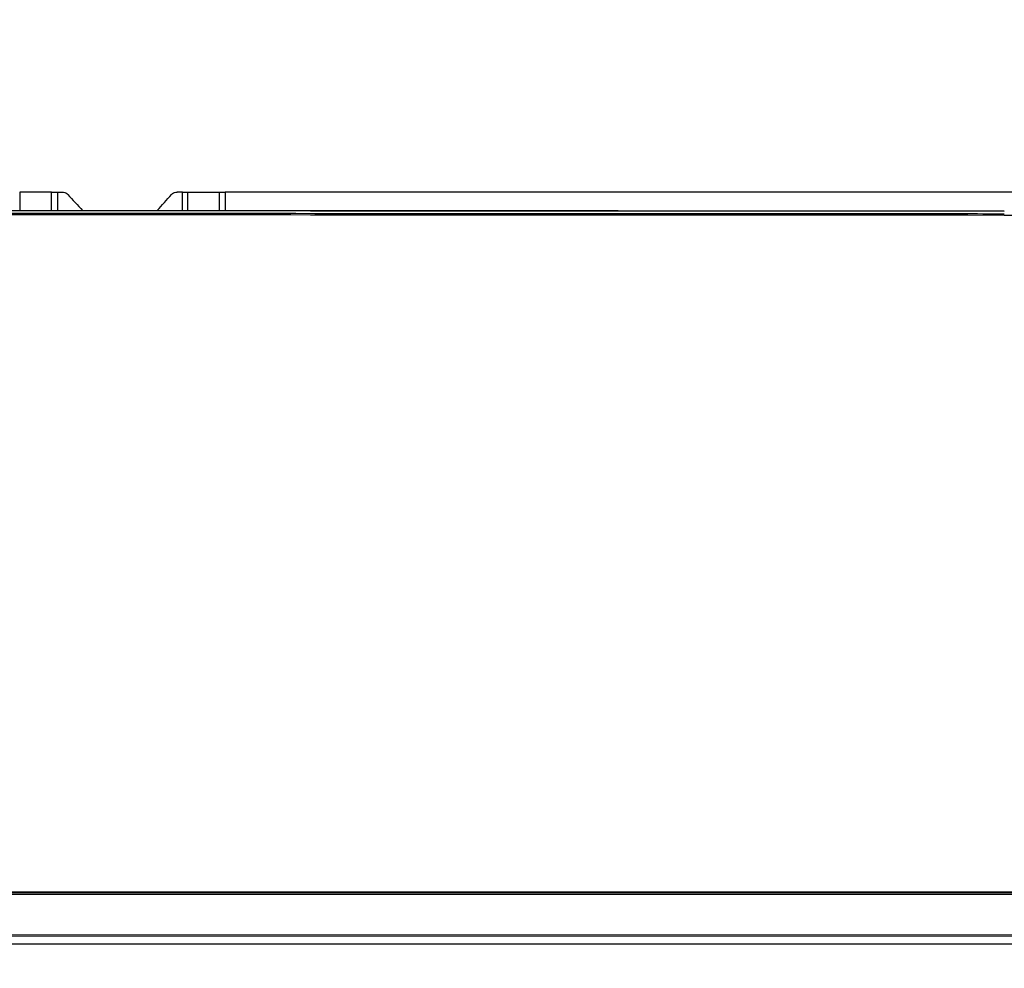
# Model space of a CAD drawing. Header units: millimetres. Extents: x 922208 to 1069538, y -182208 to -99877.
# Tile 19 of 256: x 976262 to 976578, y -180074 to -179769. Entities that reach past the tile are written whole.
import ezdxf
from ezdxf import colors
from ezdxf.entities.mleader import LeaderData, LeaderLine
from ezdxf.math import Vec2, Vec3

# ---------------------------------------------------------------- set-up
doc = ezdxf.new("R2010")
doc.units = ezdxf.units.MM
doc.header["$MEASUREMENT"] = 0
doc.layers.add('IS_KLIM Opis_Średnice', color=7, linetype='Continuous', lineweight=9)
doc.layers.add('IS_KLIM_urządzenia', color=3, linetype='Continuous')

# ---------------------------------------------------------------- blocks, each defined once
blk = doc.blocks.new('G$CFEA986A8')
at = {"layer": 'IS_KLIM_urządzenia', "linetype": 'Continuous'}
for p, q in [((508.86, 201.26), (508.86, 196.29)), ((517.34, 201.26), (508.86, 201.26)), ((553.81, 201.26), (562.34, 201.26)), ((562.34, 196.29), (562.34, 201.26)), ((562.34, 201.26), (563.89, 201.26)), ((563.89, 201.26), (563.89, 196.29)), ((902.57, 201.14), (563.89, 201.26)), ((46.52, 13.96), (921.55, 13.84)), ((48.58, 13.7), (919.48, 13.58)), ((919.48, 13.06), (48.58, 13.18)), ((58.73, 0), (909.33, -0.12)), ((58.74, 2.46), (909.33, 2.34)), ((909.33, 1.87), (58.74, 1.98))]:
    blk.add_line(p, q, dxfattribs=at)
for points in [[(517.34, 196.29), (517.34, 197.95), (517.34, 199.6), (517.34, 201.26)], [(517.34, 201.26), (517.88, 201.26), (518.41, 201.26), (518.95, 201.26)], [(518.95, 201.26), (518.95, 199.6), (518.95, 197.95), (518.95, 196.29)], [(521.74, 200.61), (523.05, 199.17), (524.37, 197.73), (525.69, 196.29)], [(552.42, 196.29), (552.42, 197.95), (552.42, 199.6), (552.42, 201.26)], [(552.42, 201.26), (552.88, 201.26), (553.35, 201.26), (553.81, 201.26)], [(553.81, 201.26), (553.81, 199.6), (553.81, 197.95), (553.81, 196.29)], [(448.64, 196.29), (505.06, 196.29), (561.48, 196.29), (772.5, 196.17)], [(772.5, 196.12), (561.48, 196.24), (505.06, 196.24), (448.64, 196.24)], [(772.5, 195.01), (561.48, 195.13), (505.06, 195.13), (448.64, 195.13)]]:
    blk.add_open_spline(points, degree=3, dxfattribs=at)
for points, knots in [([(518.95, 201.26), (519.03, 201.26), (519.12, 201.26), (519.56, 201.26), (519.91, 201.26), (520.26, 201.26)], [0, 0, 0, 0, 0.194122, 0.194122, 1, 1, 1, 1]), ([(520.26, 201.26), (520.26, 201.26), (520.26, 201.26), (520.49, 201.26), (520.71, 201.22), (521.14, 201.07), (521.34, 200.96), (521.59, 200.76), (521.67, 200.69), (521.74, 200.61)], [0, 0, 0, 0, 0.00085, 0.00085, 0.407375, 0.407375, 0.813931, 0.813931, 1, 1, 1, 1]), ([(545.7, 196.29), (545.7, 196.29), (545.7, 196.29), (546.97, 197.72), (548.25, 199.16), (549.52, 200.59)], [0, 0, 0, 0, 0.000133, 0.000133, 1, 1, 1, 1]), ([(549.52, 200.59), (549.52, 200.59), (549.52, 200.59), (549.67, 200.76), (549.84, 200.9), (550.24, 201.12), (550.45, 201.19), (550.79, 201.25), (550.9, 201.26), (551.01, 201.26)], [0, 0, 0, 0, 0.000385, 0.000385, 0.399729, 0.399729, 0.799094, 0.799094, 1, 1, 1, 1]), ([(552.42, 201.26), (552.3, 201.26), (552.18, 201.26), (551.71, 201.26), (551.36, 201.26), (551.01, 201.26)], [0, 0, 0, 0, 0.251852, 0.251852, 1, 1, 1, 1]), ([(448.64, 195.58), (499.41, 195.58), (550.18, 195.58), (761.2, 195.46), (766.85, 195.46), (772.5, 195.46)], [0, 0, 0, 0, 0.899861, 0.899861, 1, 1, 1, 1]), ([(917.32, 195.01), (917.22, 195.01), (917.12, 195.01), (911.69, 195.01), (906.36, 195.01), (879.69, 195.01), (858.36, 195.01), (815.52, 195.01), (794.01, 195.01), (772.5, 195.01)], [0, 0, 0, 0, 0.002026, 0.002026, 0.112505, 0.112505, 0.554422, 0.554422, 1, 1, 1, 1])]:
    blk.add_open_spline(points, degree=3, knots=knots, dxfattribs=at)

msp = doc.modelspace()

# ---------------------------------------------------------------- leaders
at = {"layer": 'IS_KLIM Opis_Średnice', "ltscale": 30}
ml = msp.add_multileader_mtext('Standard', dxfattribs=at)
ml.set_content('{\\fArial|b0|i0|c238|p0;\\C7;Typ: Jednostka wewnętrzna \\P\\P\\pi0,l2.25,a0.5,sm1,q*;\\H0.916667x;\\C256;- moc chłodnicza z tabelą poniżej (płynna regulacja),\\P- spręż 0-90Pa, fabryczna nastawa 25Pa,\\P- min. cztery biegi, maksymalne ciśnienie akustyczne na \\A1;poszcz. biegach: 25/26/27/28 dB(A)\\P\\pi2.25,l0;- zasilanie z agregatu, sterownik przewodowy.', color=256)
ml.set_leader_properties()
ml.build(insert=Vec2(0, 0))
ml.multileader.update_dxf_attribs({"text_left_attachment_type": 6, "text_right_attachment_type": 6, "dogleg_length": 0.36, "arrow_head_size": 4.8})
ctx = ml.context
ctx.base_point, ctx.char_height, ctx.arrow_head_size, ctx.landing_gap_size, ctx.plane_origin = Vec3(970108.61, -180194.07), 240, 4.8, 2.4, Vec3(974850.1, -181599.02)
ctx.left_attachment, ctx.right_attachment = 6, 6
notes = []
notes.append((ctx, [(0, (1, 1, 0), (982682.96, -180194.07), (-1, 0), 0.432, [(0, [(982684.96, -180194.07)], 256, [])])]))
ctx.mtext.insert, ctx.mtext.width, ctx.mtext.defined_height, ctx.mtext.flow_direction = Vec3(970111.01, -179889.39), 14197.4494, 2320, 5
ctx.mtext.has_bg_fill, ctx.mtext.bg_color, ctx.mtext.bg_scale_factor, ctx.mtext.bg_transparency, ctx.mtext.use_window_bg_color = 1, -939524096, 1.5, 0, 1
for ctx, leaders in notes:
    for number, flags, end, landing, length, lines in leaders:
        leader = LeaderData()
        leader.index, (leader.has_last_leader_line, leader.has_dogleg_vector, leader.attachment_direction) = number, flags
        leader.last_leader_point, leader.dogleg_vector, leader.dogleg_length = Vec3(end), Vec3(landing), length
        for number, points, colour, breaks in lines:
            line = LeaderLine()
            line.index, line.vertices, line.color, line.breaks = number, Vec3.list(points), colors.encode_raw_color(colour), breaks
            leader.lines.append(line)
        ctx.leaders.append(leader)

# ---------------------------------------------------------------- next in the draw order: block references
at = {"layer": 'IS_KLIM_urządzenia', "xscale": 1.2, "yscale": 1.2, "zscale": 1.2, "rotation": 360}
msp.add_blockref('G$CFEA986A8', (975651.38, -180066.28), dxfattribs=at)

doc.saveas('drawing.dxf')
